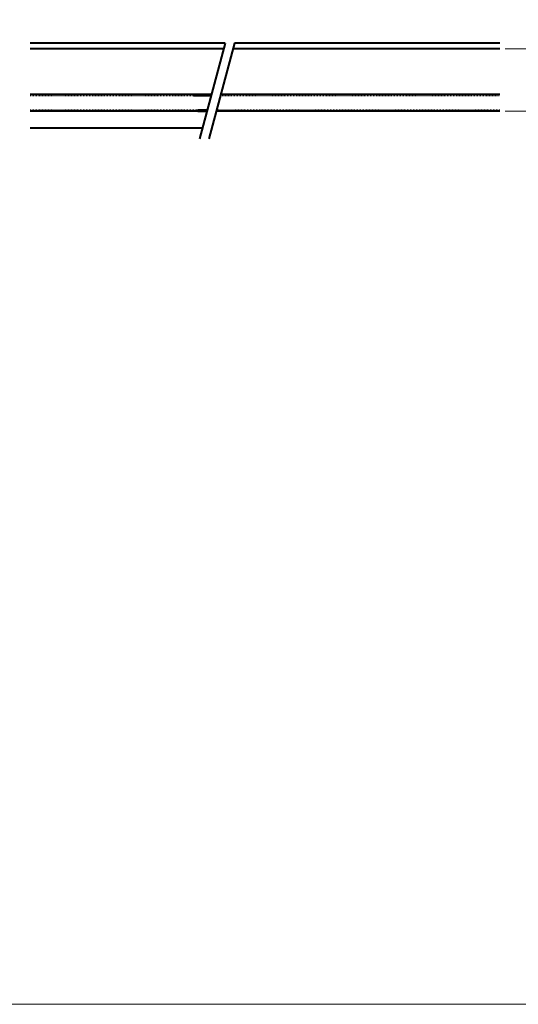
# Model space of a CAD drawing. Extents: x -1520 to -776, y -2751 to -2499.
# Tile 9 of 17: x -1387 to -1321, y -2751 to -2621. Entities that reach past the tile are written whole.
import ezdxf

# ---------------------------------------------------------------- set-up
doc = ezdxf.new("R2010")
doc.units = 0
doc.header["$MEASUREMENT"] = 0
doc.linetypes.add('Wisdot2', pattern=[0.125, 0.0625, -0.0625])
for name, color, linetype, lineweight in [('B_ANNO_DIM', 7, 'Continuous', 18), ('B_ANNO_TEXT', 7, 'Continuous', 18), ('B_CONC', 1, 'Continuous', 40), ('B_DETAIL_HIDDEN', 7, 'Wisdot2', 25)]:
    doc.layers.add(name, color=color, linetype=linetype, lineweight=lineweight)
doc.layers.add('B_ANNO_NOPLOT', color=47, linetype='Continuous', lineweight=18, plot=False)
doc.styles.add('Annotative', font='calibri.ttf', dxfattribs={"height": 0.0625})
doc.dimstyles.get("Standard").update_dxf_attribs({"dimtxt": 0.0625, "dimasz": 0.0625, "dimexe": 0.03125, "dimexo": 0.03125, "dimgap": 0.03125, "dimtad": 1, "dimdec": 3, "dimlfac": -1, "dimzin": 3, "dimdsep": 46, "dimlunit": 4, "dimtxsty": 'Annotative', "dimblk": 'OPEN30', "dimcen": 0.03125, "dimclrd": 256, "dimclre": 256, "dimclrt": 256, "dimaunit": 1, "dimadec": 0, "dimazin": 3, "dimtfac": 0.75, "dimtdec": 3, "dimtofl": 0, "dimtmove": 0, "dimatfit": 3, "dimldrblk": 'OPEN30', "dimfxl": 1, "dimtfill": 1, "dimfrac": 1, "dimtolj": 1, "dimtzin": 0, "dimlwd": -1, "dimlwe": -1, "dimarcsym": 0})

# ---------------------------------------------------------------- blocks, each defined once
blk = doc.blocks.new('*U307')
at = {"layer": 'B_ANNO_NOPLOT', "flags": 128}
blk.add_lwpolyline([(-1520.194, -2751.3288), (-1520.194, -2499.3288), (-1196.2664, -2499.3288), (-1196.2664, -2512.4737), (-1142.194, -2512.4737), (-1142.194, -2710.8292), (-1203.6233, -2710.8292), (-1203.6233, -2751.3288)], close=True, dxfattribs=at)
blk = doc.blocks.new('_Open30')
at = {"color": 0, "linetype": 'ByBlock', "lineweight": -2}
for p, q in [((-1, 0.268), (0, 0)), ((0, 0), (-1, -0.268)), ((0, 0), (-1, 0))]:
    blk.add_line(p, q, dxfattribs=at)
blk = doc.blocks.new('*D491')
at = {"layer": 'B_ANNO_DIM', "transparency": 16777216}
for p, q in [((-3168.26, -3040.2), (-3160.71, -3040.2)), ((-3161.46, -3041.7), (-3161.46, -3046.95)), ((-3168.26, -3048.45), (-3160.71, -3048.45)), ((-3161.46, -3048.45), (-3161.46, -3060))]:
    blk.add_line(p, q, dxfattribs=at)
at = {"layer": 'Defpoints', "color": 0, "transparency": 16777216}
for p in [(-3169.01, -3040.2), (-3169.01, -3048.45), (-3161.46, -3048.45)]:
    blk.add_point(p, dxfattribs=at)
at = {"layer": 'B_ANNO_DIM', "transparency": 16777216, "xscale": 1.5, "yscale": 1.5, "zscale": 1.5}
for p, rotation in [((-3161.46, -3040.2), 90), ((-3161.46, -3048.45), 270)]:
    blk.add_blockref('_Open30', p, dxfattribs=dict(at, rotation=rotation))
at = {"layer": 'B_ANNO_DIM', "transparency": 16777216, "char_height": 1.5, "attachment_point": 5, "rotation": 90, "style": 'Annotative', "bg_fill": 3, "box_fill_scale": 1.25, "bg_fill_color": 256, "bg_fill_true_color": 13158600, "bg_fill_transparency": 0}
for s, insert in [('\\A1;PARAPET', (-3159.95, -3054.97)), ('\\A1;11"', (-3162.96, -3054.97))]:
    blk.add_mtext(s, dxfattribs=dict(at, insert=insert))
blk = doc.blocks.new('*U489')
at = {"layer": 'B_ANNO_NOPLOT', "flags": 128}
blk.add_lwpolyline([(-3365.366, -3166.8002), (-3365.366, -2914.8002), (-3041.4384, -2914.8002), (-3041.4384, -2927.945), (-2987.366, -2927.945), (-2987.366, -3126.3006), (-3048.7953, -3126.3006), (-3048.7953, -3166.8002)], close=True, dxfattribs=at)
at = {"layer": 'B_CONC'}
for p, q in [((-3205.399, -3039.4502), (-3231.214, -3039.4502)), ((-3205.399, -3039.4502), (-3208.796, -3052.1252)), ((-3204.128, -3039.4502), (-3207.523, -3052.1252)), ((-3169.009, -3039.4502), (-3204.128, -3039.4502)), ((-3205.6, -3040.2002), (-3231.214, -3040.2002)), ((-3231.214, -3046.2002), (-3209.62, -3046.2002)), ((-3209.62, -3046.2002), (-3207.2081, -3046.2002)), ((-3209.5704, -3046.3852), (-3207.2577, -3046.3852)), ((-3209.017, -3048.4502), (-3231.214, -3048.4502)), ((-3209.0681, -3048.2592), (-3207.7599, -3048.2592)), ((-3209.017, -3048.4502), (-3207.8111, -3048.4502)), ((-3208.414, -3050.7002), (-3231.214, -3050.7002))]:
    blk.add_line(p, q, dxfattribs=at)
at = {"layer": 'B_DETAIL_HIDDEN'}
for p, q in [((-3231.214, -3046.3852), (-3209.5704, -3046.3852)), ((-3231.214, -3048.2592), (-3209.0681, -3048.2592))]:
    blk.add_line(p, q, dxfattribs=at)
at = {"layer": 'B_ANNO_TEXT', "style": 'Annotative'}
blk.add_attdef('DIM1', (-3208.2208, -2927.8568), '', height=1.5, dxfattribs=at)
at = {"layer": 'B_ANNO_DIM'}
dim = blk.add_linear_dim(base=(-3161.4576, -3048.4502), p1=(-3169.009, -3040.2002), p2=(-3169.009, -3048.4502), angle=90, text='11"\\XPARAPET', dimstyle='Standard', dxfattribs=at)
dim.commit()
dim.dimension.update_dxf_attribs({"geometry": '*D491', "text_midpoint": (-3161.4576, -3054.9746)})
at = {"layer": 'B_CONC'}
for p, q in [((-3169.009, -3040.2002), (-3204.329, -3040.2002)), ((-3205.936, -3046.2002), (-3169.009, -3046.2002)), ((-3169.009, -3048.4502), (-3206.539, -3048.4502))]:
    blk.add_line(p, q, dxfattribs=at)
at = {"layer": 'B_DETAIL_HIDDEN'}
for p, q in [((-3205.9856, -3046.3852), (-3169.009, -3046.3852)), ((-3206.4875, -3048.2592), (-3169.009, -3048.2592))]:
    blk.add_line(p, q, dxfattribs=at)

msp = doc.modelspace()

# ---------------------------------------------------------------- block references
msp.add_blockref('*U307', (0, 0))

# ---------------------------------------------------------------- next in the draw order: block references
msp.add_blockref('*U489', (1845.17, 415.47))

doc.saveas('drawing.dxf')
